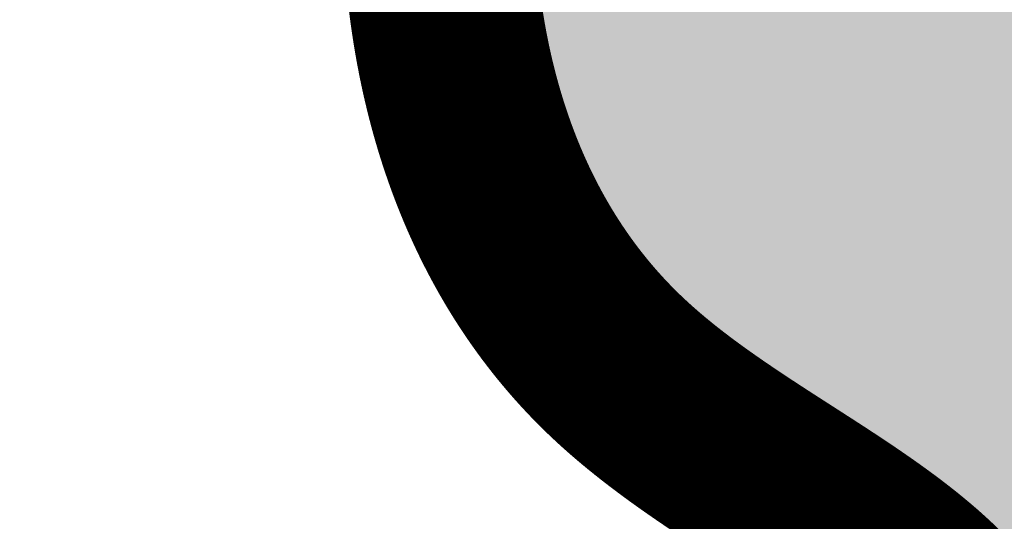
# Model space of a CAD drawing. Header units: feet. Extents: x 1609737 to 1611449, y 574802 to 575794.
# Tile 76 of 256: x 1610326.76 to 1610331.89, y 575085.1 to 575087.71. Entities that reach past the tile are written whole.
import ezdxf

# ---------------------------------------------------------------- set-up
doc = ezdxf.new("R2010")
doc.units = ezdxf.units.FT
doc.header["$MEASUREMENT"] = 0
for name, color, linetype in [('C-GROUTED-BLDR-HTCH', 51, 'Continuous'), ('C-THICKENED EDGE', 3, 'Continuous'), ('C-VOID FILLED RIPRAP', 23, 'Continuous')]:
    doc.layers.add(name, color=color, linetype=linetype)

msp = doc.modelspace()

# ---------------------------------------------------------------- hatches: boundary and pattern name
at = {"layer": 'C-GROUTED-BLDR-HTCH'}
h = msp.add_hatch(color=256, dxfattribs=at)
h.dxf.hatch_style = 1
edge = h.paths.add_edge_path()
edge.add_spline(control_points=[(1610338.3167, 575077.3049), (1610339.2058, 575077.2915), (1610341.5329, 575077.2562), (1610344.6524, 575078.9158), (1610347.6624, 575081.4405), (1610347.21, 575084.6556), (1610349.2776, 575086.9109), (1610347.9412, 575090.0754), (1610349.8933, 575092.3699), (1610350.1032, 575096.1434), (1610355.5532, 575095.4003), (1610355.9934, 575101.2696), (1610355.4723, 575105.8308), (1610358.5277, 575109.9061), (1610357.7687, 575114.2476), (1610360.3161, 575118.2475), (1610357.4874, 575121.9173), (1610357.4488, 575126.6298), (1610353.045, 575127.7319), (1610350.0293, 575131.6147), (1610344.3797, 575129.0674), (1610338.2027, 575130.8538), (1610334.7634, 575126.4186), (1610330.1865, 575124.5956), (1610330.8492, 575119.6839), (1610326.7603, 575115.3368), (1610332.0148, 575111.6728), (1610329.6882, 575107.7176), (1610332.8531, 575104.2811), (1610328.7347, 575100.8874), (1610330.5355, 575097.3779), (1610332.432, 575095.0593), (1610331.0877, 575092.6551), (1610328.8199, 575090.5035), (1610328.3858, 575085.833), (1610332.7256, 575084.3907), (1610329.7082, 575079.4126), (1610335.7189, 575079.1351), (1610337.8163, 575077.6574), (1610338.3167, 575077.3049)], knot_values=[0, 0, 0, 0, 2.629347, 6.881984, 10.487205, 13.296629, 15.704073, 18.754872, 21.957034, 24.143028, 28.660447, 32.77529, 38.589494, 42.850758, 46.726894, 51.251532, 55.088623, 59.38992, 63.598882, 66.989913, 72.808093, 79.211045, 84.252323, 88.386801, 92.089543, 97.425027, 102.4142, 105.567426, 108.88228, 113.508657, 117.034267, 119.491822, 121.72739, 124.218689, 129.345747, 131.896206, 134.923903, 141.002074, 142.906083, 142.906083, 142.906083, 142.906083], degree=3, periodic=0)

# ---------------------------------------------------------------- linework, layer by layer
msp.add_spline([(1610338.3167, 575077.3049), (1610340.9431, 575077.4287), (1610344.8098, 575079.1988), (1610347.2113, 575081.8878), (1610347.6453, 575084.6635), (1610348.6873, 575086.8337), (1610348.5385, 575089.8809), (1610349.7285, 575092.8537), (1610350.3978, 575094.9347), (1610354.6371, 575096.4955), (1610355.827, 575100.4345), (1610356.2733, 575106.2316), (1610357.9896, 575110.1319), (1610358.2871, 575113.9966), (1610359.4027, 575118.3816), (1610357.9896, 575121.949), (1610356.6509, 575126.0367), (1610353.081, 575128.2663), (1610350.4036, 575130.3473), (1610344.6025, 575129.9014), (1610338.2065, 575129.6041), (1610334.1903, 575126.5569), (1610330.9179, 575124.03), (1610330.2486, 575120.3882), (1610328.538, 575115.3344), (1610330.9179, 575110.9494), (1610330.4717, 575107.828), (1610331.5873, 575104.7065), (1610329.728, 575100.4702), (1610330.8436, 575097.1257), (1610331.9455, 575094.929), (1610331.0901, 575092.8636), (1610329.5792, 575090.8827), (1610329.8099, 575085.7609), (1610331.7575, 575084.1141), (1610331.3081, 575081.1199), (1610336.6871, 575078.2897), (1610338.3167, 575077.3049)], degree=3, dxfattribs=at)
at = {"layer": 'C-THICKENED EDGE', "const_width": 1, "flags": 128}
msp.add_lwpolyline([(1610328.9426, 575088.2112), (1610328.9428, 575088.2038), (1610328.9431, 575088.1964), (1610328.9434, 575088.189), (1610328.9436, 575088.1816), (1610328.9439, 575088.1742), (1610328.9442, 575088.1668), (1610328.9445, 575088.1595), (1610328.9449, 575088.1521), (1610328.9452, 575088.1447), (1610328.9456, 575088.1373), (1610328.9459, 575088.13), (1610328.9463, 575088.1226), (1610328.9467, 575088.1152), (1610328.9471, 575088.1078), (1610328.9475, 575088.1005), (1610328.9479, 575088.0931), (1610328.9483, 575088.0858), (1610328.9488, 575088.0784), (1610328.9492, 575088.071), (1610328.9497, 575088.0637), (1610328.9502, 575088.0563), (1610328.9507, 575088.049), (1610328.9512, 575088.0416), (1610328.9517, 575088.0343), (1610328.9522, 575088.027), (1610328.9528, 575088.0196), (1610328.9533, 575088.0123), (1610328.9539, 575088.005), (1610328.9544, 575087.9976), (1610328.955, 575087.9903), (1610328.9556, 575087.983), (1610328.9562, 575087.9757), (1610328.9569, 575087.9683), (1610328.9575, 575087.961), (1610328.9582, 575087.9537), (1610328.9588, 575087.9464), (1610328.9595, 575087.9391), (1610328.9602, 575087.9318), (1610328.9609, 575087.9245), (1610328.9616, 575087.9172), (1610328.9623, 575087.9099), (1610328.963, 575087.9026), (1610328.9638, 575087.8953), (1610328.9645, 575087.8881), (1610328.9653, 575087.8808), (1610328.9661, 575087.8735), (1610328.9669, 575087.8662), (1610328.9677, 575087.8589), (1610328.9685, 575087.8517), (1610328.9693, 575087.8444), (1610328.9702, 575087.8372), (1610328.971, 575087.8299), (1610328.9719, 575087.8226), (1610328.9728, 575087.8154), (1610328.9737, 575087.8081), (1610328.9746, 575087.8009), (1610328.9755, 575087.7937), (1610328.9764, 575087.7864), (1610328.9774, 575087.7792), (1610328.9783, 575087.772), (1610328.9793, 575087.7647), (1610328.9803, 575087.7575), (1610328.9813, 575087.7503), (1610328.9823, 575087.7431), (1610328.9833, 575087.7359), (1610328.9843, 575087.7287), (1610328.9854, 575087.7215), (1610328.9864, 575087.7143), (1610328.9875, 575087.7071), (1610328.9886, 575087.6999), (1610328.9897, 575087.6927), (1610328.9908, 575087.6855), (1610328.9919, 575087.6783), (1610328.993, 575087.6711), (1610328.9942, 575087.664), (1610328.9953, 575087.6568), (1610328.9965, 575087.6496), (1610328.9977, 575087.6425), (1610328.9989, 575087.6353), (1610329.0001, 575087.6282), (1610329.0013, 575087.621), (1610329.0026, 575087.6139), (1610329.0038, 575087.6067), (1610329.0051, 575087.5996), (1610329.0063, 575087.5925), (1610329.0076, 575087.5853), (1610329.0089, 575087.5782), (1610329.0102, 575087.5711), (1610329.0116, 575087.564), (1610329.0129, 575087.5569), (1610329.0142, 575087.5498), (1610329.0156, 575087.5427), (1610329.017, 575087.5356), (1610329.0184, 575087.5285), (1610329.0198, 575087.5214), (1610329.0212, 575087.5143), (1610329.0226, 575087.5072), (1610329.024, 575087.5002), (1610329.0255, 575087.4931), (1610329.027, 575087.486), (1610329.0284, 575087.479), (1610329.0299, 575087.4719), (1610329.0314, 575087.4649), (1610329.0329, 575087.4578), (1610329.0345, 575087.4508), (1610329.036, 575087.4437), (1610329.0376, 575087.4367), (1610329.0391, 575087.4297), (1610329.0407, 575087.4227), (1610329.0423, 575087.4157), (1610329.0439, 575087.4086), (1610329.0455, 575087.4016), (1610329.0472, 575087.3946), (1610329.0488, 575087.3876), (1610329.0505, 575087.3807), (1610329.0522, 575087.3737), (1610329.0538, 575087.3667), (1610329.0555, 575087.3597), (1610329.0573, 575087.3527), (1610329.059, 575087.3458), (1610329.0607, 575087.3388), (1610329.0625, 575087.3319), (1610329.0642, 575087.3249), (1610329.066, 575087.318), (1610329.0678, 575087.311), (1610329.0696, 575087.3041), (1610329.0714, 575087.2972), (1610329.0733, 575087.2903), (1610329.0751, 575087.2833), (1610329.077, 575087.2764), (1610329.0789, 575087.2695), (1610329.0807, 575087.2626), (1610329.0826, 575087.2557), (1610329.0845, 575087.2489), (1610329.0865, 575087.242), (1610329.0884, 575087.2351), (1610329.0904, 575087.2282), (1610329.0923, 575087.2214), (1610329.0943, 575087.2145), (1610329.0963, 575087.2076), (1610329.0983, 575087.2008), (1610329.1003, 575087.194), (1610329.1024, 575087.1871), (1610329.1044, 575087.1803), (1610329.1065, 575087.1735), (1610329.1085, 575087.1666), (1610329.1106, 575087.1598), (1610329.1127, 575087.153), (1610329.1148, 575087.1462), (1610329.117, 575087.1394), (1610329.1191, 575087.1326), (1610329.1213, 575087.1259), (1610329.1234, 575087.1191), (1610329.1256, 575087.1123), (1610329.1278, 575087.1055), (1610329.13, 575087.0988), (1610329.1323, 575087.092), (1610329.1345, 575087.0853), (1610329.1367, 575087.0785), (1610329.139, 575087.0718), (1610329.1413, 575087.0651), (1610329.1436, 575087.0584), (1610329.1459, 575087.0517), (1610329.1482, 575087.0449), (1610329.1505, 575087.0382), (1610329.1529, 575087.0316), (1610329.1552, 575087.0249), (1610329.1576, 575087.0182), (1610329.16, 575087.0115), (1610329.1624, 575087.0048), (1610329.1648, 575086.9982), (1610329.1673, 575086.9915), (1610329.1697, 575086.9849), (1610329.1722, 575086.9782), (1610329.1746, 575086.9716), (1610329.1771, 575086.965), (1610329.1796, 575086.9583), (1610329.1821, 575086.9517), (1610329.1847, 575086.9451), (1610329.1872, 575086.9385), (1610329.1898, 575086.9319), (1610329.1923, 575086.9253), (1610329.1949, 575086.9188), (1610329.1975, 575086.9122), (1610329.2001, 575086.9056), (1610329.2027, 575086.8991), (1610329.2054, 575086.8925), (1610329.208, 575086.886), (1610329.2107, 575086.8794), (1610329.2134, 575086.8729), (1610329.2161, 575086.8664), (1610329.2188, 575086.8599), (1610329.2215, 575086.8533), (1610329.2242, 575086.8468), (1610329.227, 575086.8403), (1610329.2298, 575086.8339), (1610329.2325, 575086.8274), (1610329.2353, 575086.8209), (1610329.2381, 575086.8144), (1610329.241, 575086.808), (1610329.2438, 575086.8015), (1610329.2467, 575086.7951), (1610329.2495, 575086.7887), (1610329.2524, 575086.7822), (1610329.2553, 575086.7758), (1610329.2582, 575086.7694), (1610329.2611, 575086.763), (1610329.2641, 575086.7566), (1610329.267, 575086.7502), (1610329.27, 575086.7438), (1610329.273, 575086.7374), (1610329.2759, 575086.7311), (1610329.279, 575086.7247), (1610329.282, 575086.7184), (1610329.285, 575086.712), (1610329.2881, 575086.7057), (1610329.2911, 575086.6994), (1610329.2942, 575086.693), (1610329.2973, 575086.6867), (1610329.3004, 575086.6804), (1610329.3035, 575086.6741), (1610329.3067, 575086.6678), (1610329.3098, 575086.6615), (1610329.313, 575086.6553), (1610329.3162, 575086.649), (1610329.3194, 575086.6428), (1610329.3226, 575086.6365), (1610329.3258, 575086.6303), (1610329.3291, 575086.624), (1610329.3323, 575086.6178), (1610329.3356, 575086.6116), (1610329.3389, 575086.6054), (1610329.3422, 575086.5992), (1610329.3455, 575086.593), (1610329.3488, 575086.5868), (1610329.3521, 575086.5806), (1610329.3555, 575086.5745), (1610329.3589, 575086.5683), (1610329.3623, 575086.5622), (1610329.3657, 575086.556), (1610329.3691, 575086.5499), (1610329.3725, 575086.5438), (1610329.3759, 575086.5377), (1610329.3794, 575086.5316), (1610329.3829, 575086.5255), (1610329.3864, 575086.5194), (1610329.3899, 575086.5133), (1610329.3934, 575086.5072), (1610329.3969, 575086.5012), (1610329.4005, 575086.4951), (1610329.404, 575086.4891), (1610329.4076, 575086.483), (1610329.4112, 575086.477), (1610329.4148, 575086.471), (1610329.4184, 575086.465), (1610329.4221, 575086.459), (1610329.4257, 575086.453), (1610329.4294, 575086.447), (1610329.4331, 575086.441), (1610329.4368, 575086.435), (1610329.4405, 575086.4291), (1610329.4442, 575086.4231), (1610329.4479, 575086.4172), (1610329.4517, 575086.4113), (1610329.4555, 575086.4054), (1610329.4593, 575086.3995), (1610329.4631, 575086.3936), (1610329.4669, 575086.3877), (1610329.4707, 575086.3818), (1610329.4746, 575086.3759), (1610329.4784, 575086.37), (1610329.4823, 575086.3642), (1610329.4862, 575086.3583), (1610329.4901, 575086.3525), (1610329.494, 575086.3467), (1610329.498, 575086.3409), (1610329.5019, 575086.3351), (1610329.5059, 575086.3293), (1610329.5099, 575086.3235), (1610329.5139, 575086.3177), (1610329.5179, 575086.3119), (1610329.5219, 575086.3062), (1610329.5259, 575086.3004), (1610329.53, 575086.2947), (1610329.5341, 575086.2889), (1610329.5382, 575086.2832), (1610329.5423, 575086.2775), (1610329.5464, 575086.2718), (1610329.5505, 575086.2661), (1610329.5547, 575086.2604), (1610329.5588, 575086.2548), (1610329.563, 575086.2491), (1610329.5672, 575086.2434), (1610329.5714, 575086.2378), (1610329.5757, 575086.2322), (1610329.5799, 575086.2266), (1610329.5842, 575086.2209), (1610329.5884, 575086.2153), (1610329.5927, 575086.2097), (1610329.597, 575086.2042), (1610329.6014, 575086.1986), (1610329.6057, 575086.193), (1610329.61, 575086.1875), (1610329.6144, 575086.1819), (1610329.6188, 575086.1764), (1610329.6232, 575086.1709), (1610329.6276, 575086.1654), (1610329.632, 575086.1599), (1610329.6365, 575086.1544), (1610329.6409, 575086.1489), (1610329.6454, 575086.1434), (1610329.6499, 575086.138), (1610329.6544, 575086.1325), (1610329.6589, 575086.1271), (1610329.6635, 575086.1217), (1610329.668, 575086.1163), (1610329.6726, 575086.1108), (1610329.6772, 575086.1055), (1610329.6818, 575086.1001), (1610329.6864, 575086.0947), (1610329.691, 575086.0893), (1610329.6957, 575086.084), (1610329.7003, 575086.0786), (1610329.705, 575086.0733), (1610329.7097, 575086.068), (1610329.7144, 575086.0627), (1610329.7191, 575086.0574), (1610329.7239, 575086.0521), (1610329.7286, 575086.0468), (1610329.7334, 575086.0415), (1610329.7382, 575086.0363), (1610329.743, 575086.031), (1610329.7478, 575086.0258), (1610329.7527, 575086.0206), (1610329.7575, 575086.0154), (1610329.7624, 575086.0102), (1610329.7673, 575086.005), (1610329.7722, 575085.9998), (1610329.7771, 575085.9947), (1610329.782, 575085.9895), (1610329.787, 575085.9844), (1610329.7919, 575085.9792), (1610329.7969, 575085.9741), (1610329.8019, 575085.969), (1610329.8069, 575085.9639), (1610329.8119, 575085.9588), (1610329.817, 575085.9537), (1610329.822, 575085.9487), (1610329.8271, 575085.9436), (1610329.8322, 575085.9386), (1610329.8373, 575085.9335), (1610329.8424, 575085.9285), (1610329.8476, 575085.9235), (1610329.8527, 575085.9185), (1610329.8579, 575085.9135), (1610329.8631, 575085.9086), (1610329.8683, 575085.9036), (1610329.8735, 575085.8986), (1610329.8788, 575085.8937), (1610329.884, 575085.8888), (1610329.8893, 575085.8839), (1610329.8946, 575085.879), (1610329.8999, 575085.8741), (1610329.9052, 575085.8692), (1610329.9105, 575085.8643), (1610329.9159, 575085.8595), (1610329.9212, 575085.8546), (1610329.9266, 575085.8498), (1610329.932, 575085.845), (1610329.9374, 575085.8402), (1610329.9428, 575085.8353), (1610329.9482, 575085.8306), (1610329.9537, 575085.8258), (1610329.9592, 575085.821), (1610329.9646, 575085.8162), (1610329.9701, 575085.8115), (1610329.9756, 575085.8068), (1610329.9812, 575085.802), (1610329.9867, 575085.7973), (1610329.9922, 575085.7926), (1610329.9978, 575085.7879), (1610330.0034, 575085.7832), (1610330.0089, 575085.7785), (1610330.0145, 575085.7739), (1610330.0202, 575085.7692), (1610330.0258, 575085.7646), (1610330.0314, 575085.7599), (1610330.0371, 575085.7553), (1610330.0427, 575085.7507), (1610330.0484, 575085.7461), (1610330.0541, 575085.7415), (1610330.0598, 575085.7369), (1610330.0655, 575085.7323), (1610330.0712, 575085.7277), (1610330.0769, 575085.7232), (1610330.0827, 575085.7186), (1610330.0884, 575085.7141), (1610330.0942, 575085.7095), (1610330.1, 575085.705), (1610330.1058, 575085.7005), (1610330.1116, 575085.696), (1610330.1174, 575085.6915), (1610330.1232, 575085.687), (1610330.129, 575085.6825), (1610330.1349, 575085.678), (1610330.1407, 575085.6736), (1610330.1466, 575085.6691), (1610330.1524, 575085.6647), (1610330.1583, 575085.6602), (1610330.1642, 575085.6558), (1610330.1701, 575085.6514), (1610330.176, 575085.6469), (1610330.1819, 575085.6425), (1610330.1878, 575085.6381), (1610330.1938, 575085.6337), (1610330.1997, 575085.6294), (1610330.2057, 575085.625), (1610330.2116, 575085.6206), (1610330.2176, 575085.6162), (1610330.2236, 575085.6119), (1610330.2295, 575085.6075), (1610330.2355, 575085.6032), (1610330.2415, 575085.5989), (1610330.2475, 575085.5945), (1610330.2536, 575085.5902), (1610330.2596, 575085.5859), (1610330.2656, 575085.5816), (1610330.2716, 575085.5773), (1610330.2777, 575085.573), (1610330.2837, 575085.5687), (1610330.2898, 575085.5645), (1610330.2959, 575085.5602), (1610330.3019, 575085.5559), (1610330.308, 575085.5517), (1610330.3141, 575085.5474), (1610330.3202, 575085.5432), (1610330.3263, 575085.5389), (1610330.3324, 575085.5347), (1610330.3385, 575085.5305), (1610330.3446, 575085.5262), (1610330.3507, 575085.522), (1610330.3568, 575085.5178), (1610330.3629, 575085.5136), (1610330.3691, 575085.5094), (1610330.3752, 575085.5052), (1610330.3814, 575085.501), (1610330.3875, 575085.4969), (1610330.3937, 575085.4927), (1610330.3998, 575085.4885), (1610330.406, 575085.4843), (1610330.4121, 575085.4802), (1610330.4183, 575085.476), (1610330.4245, 575085.4719), (1610330.4306, 575085.4677), (1610330.443, 575085.4595), (1610330.4554, 575085.4512), (1610330.4678, 575085.443), (1610330.4802, 575085.4348), (1610330.4926, 575085.4266), (1610330.505, 575085.4184), (1610330.5174, 575085.4102), (1610330.5299, 575085.4021), (1610330.5423, 575085.3939), (1610330.5547, 575085.3858), (1610330.5672, 575085.3777), (1610330.5796, 575085.3696), (1610330.5921, 575085.3615), (1610330.6045, 575085.3535), (1610330.617, 575085.3454), (1610330.6294, 575085.3374), (1610330.6419, 575085.3294), (1610330.6543, 575085.3213), (1610330.6668, 575085.3133), (1610330.6792, 575085.3053), (1610330.6916, 575085.2973), (1610330.7041, 575085.2894), (1610330.7165, 575085.2814), (1610330.7289, 575085.2734), (1610330.7413, 575085.2655), (1610330.7536, 575085.2575), (1610330.766, 575085.2496), (1610330.7784, 575085.2416), (1610330.7907, 575085.2337), (1610330.803, 575085.2257), (1610330.8153, 575085.2178), (1610330.8276, 575085.2099), (1610330.8399, 575085.202), (1610330.8521, 575085.194), (1610330.8644, 575085.1861), (1610330.8766, 575085.1782), (1610330.8887, 575085.1703), (1610330.8948, 575085.1663), (1610330.9009, 575085.1623), (1610330.907, 575085.1584), (1610330.913, 575085.1544), (1610330.9191, 575085.1504), (1610330.9251, 575085.1465), (1610330.9312, 575085.1425), (1610330.9372, 575085.1385), (1610330.9432, 575085.1346), (1610330.9493, 575085.1306), (1610330.9553, 575085.1266), (1610330.9613, 575085.1227), (1610330.9673, 575085.1187), (1610330.9733, 575085.1147), (1610330.9793, 575085.1108), (1610330.9852, 575085.1068), (1610330.9912, 575085.1028), (1610330.9972, 575085.0988), (1610331.0031, 575085.0949), (1610331.009, 575085.0909), (1610331.015, 575085.0869), (1610331.0209, 575085.0829), (1610331.0268, 575085.0789), (1610331.0327, 575085.0749), (1610331.0386, 575085.071), (1610331.0445, 575085.067), (1610331.0504, 575085.063), (1610331.0562, 575085.059), (1610331.0621, 575085.055), (1610331.068, 575085.051), (1610331.0738, 575085.047), (1610331.0796, 575085.043), (1610331.0854, 575085.039), (1610331.0912, 575085.035), (1610331.097, 575085.031), (1610331.1028, 575085.0269), (1610331.1086, 575085.0229), (1610331.1144, 575085.0189), (1610331.1201, 575085.0149), (1610331.1259, 575085.0109), (1610331.1316, 575085.0068), (1610331.1373, 575085.0028), (1610331.143, 575084.9988), (1610331.1487, 575084.9947), (1610331.1544, 575084.9907), (1610331.1601, 575084.9867), (1610331.1657, 575084.9826), (1610331.1714, 575084.9786), (1610331.177, 575084.9745), (1610331.1826, 575084.9705), (1610331.1882, 575084.9664), (1610331.1938, 575084.9623), (1610331.1994, 575084.9583), (1610331.205, 575084.9542), (1610331.2106, 575084.9501), (1610331.2161, 575084.946), (1610331.2216, 575084.942), (1610331.2271, 575084.9379), (1610331.2327, 575084.9338), (1610331.2381, 575084.9297), (1610331.2436, 575084.9256), (1610331.2491, 575084.9215), (1610331.2545, 575084.9174), (1610331.26, 575084.9133), (1610331.2654, 575084.9091), (1610331.2708, 575084.905), (1610331.2762, 575084.9009), (1610331.2816, 575084.8968), (1610331.2869, 575084.8926), (1610331.2923, 575084.8885), (1610331.2976, 575084.8843), (1610331.3029, 575084.8802), (1610331.3082, 575084.876), (1610331.3135, 575084.8718), (1610331.3188, 575084.8677), (1610331.324, 575084.8635), (1610331.3292, 575084.8593), (1610331.3345, 575084.8551), (1610331.3397, 575084.8509), (1610331.3448, 575084.8468), (1610331.35, 575084.8425), (1610331.3552, 575084.8383), (1610331.3603, 575084.8341), (1610331.3654, 575084.8299), (1610331.3705, 575084.8257), (1610331.3756, 575084.8214), (1610331.3807, 575084.8172), (1610331.3857, 575084.813), (1610331.3908, 575084.8087), (1610331.3958, 575084.8045), (1610331.4008, 575084.8002), (1610331.4058, 575084.7959), (1610331.4107, 575084.7916), (1610331.4157, 575084.7874), (1610331.4206, 575084.7831), (1610331.4255, 575084.7788), (1610331.4304, 575084.7745), (1610331.4352, 575084.7702), (1610331.4401, 575084.7658), (1610331.4449, 575084.7615), (1610331.4497, 575084.7572), (1610331.4545, 575084.7528), (1610331.4593, 575084.7485), (1610331.4641, 575084.7441), (1610331.4688, 575084.7398), (1610331.4735, 575084.7354), (1610331.4782, 575084.731), (1610331.4829, 575084.7267), (1610331.4875, 575084.7223), (1610331.4922, 575084.7179), (1610331.4968, 575084.7135), (1610331.5014, 575084.709), (1610331.5059, 575084.7046), (1610331.5105, 575084.7002), (1610331.515, 575084.6957), (1610331.5195, 575084.6913), (1610331.524, 575084.6868), (1610331.5285, 575084.6824), (1610331.5329, 575084.6779), (1610331.5373, 575084.6734), (1610331.5417, 575084.6689), (1610331.5461, 575084.6644), (1610331.5505, 575084.6599), (1610331.5548, 575084.6554), (1610331.5591, 575084.6509), (1610331.5634, 575084.6464), (1610331.5677, 575084.6418), (1610331.5719, 575084.6373), (1610331.574, 575084.635), (1610331.5761, 575084.6327), (1610331.5782, 575084.6304), (1610331.5803, 575084.6281), (1610331.5824, 575084.6258), (1610331.5845, 575084.6236), (1610331.5866, 575084.6213), (1610331.5887, 575084.619), (1610331.5907, 575084.6167), (1610331.5928, 575084.6144), (1610331.5948, 575084.6121), (1610331.5969, 575084.6098), (1610331.5989, 575084.6075), (1610331.601, 575084.6051), (1610331.603, 575084.6028), (1610331.605, 575084.6005), (1610331.6071, 575084.5982), (1610331.6091, 575084.5959)], dxfattribs=at)
at = {"layer": 'C-VOID FILLED RIPRAP', "linetype": 'Continuous'}
msp.add_lwpolyline([(1610328.905, 575087.7138), (1610328.9059, 575087.7065), (1610328.9067, 575087.6993), (1610328.9076, 575087.692), (1610328.9084, 575087.6848), (1610328.9093, 575087.6775), (1610328.9102, 575087.6703), (1610328.9111, 575087.663), (1610328.912, 575087.6558), (1610328.913, 575087.6485), (1610328.9139, 575087.6413), (1610328.9149, 575087.6341), (1610328.9158, 575087.6268), (1610328.9168, 575087.6196), (1610328.9178, 575087.6124), (1610328.9188, 575087.6052), (1610328.9198, 575087.598), (1610328.9209, 575087.5908), (1610328.9219, 575087.5836), (1610328.923, 575087.5764), (1610328.924, 575087.5692), (1610328.9251, 575087.562), (1610328.9262, 575087.5548), (1610328.9273, 575087.5476), (1610328.9284, 575087.5404), (1610328.9296, 575087.5332), (1610328.9307, 575087.5261), (1610328.9319, 575087.5189), (1610328.933, 575087.5117), (1610328.9342, 575087.5046), (1610328.9354, 575087.4974), (1610328.9366, 575087.4903), (1610328.9379, 575087.4831), (1610328.9391, 575087.476), (1610328.9403, 575087.4688), (1610328.9416, 575087.4617), (1610328.9429, 575087.4546), (1610328.9441, 575087.4474), (1610328.9454, 575087.4403), (1610328.9468, 575087.4332), (1610328.9481, 575087.4261), (1610328.9494, 575087.419), (1610328.9508, 575087.4119), (1610328.9521, 575087.4048), (1610328.9535, 575087.3977), (1610328.9549, 575087.3906), (1610328.9563, 575087.3835), (1610328.9577, 575087.3764), (1610328.9591, 575087.3693), (1610328.9606, 575087.3623), (1610328.962, 575087.3552), (1610328.9635, 575087.3481), (1610328.965, 575087.3411), (1610328.9664, 575087.334), (1610328.9679, 575087.327), (1610328.9695, 575087.3199), (1610328.971, 575087.3129), (1610328.9725, 575087.3059), (1610328.9741, 575087.2988), (1610328.9757, 575087.2918), (1610328.9772, 575087.2848), (1610328.9788, 575087.2778), (1610328.9804, 575087.2708), (1610328.9821, 575087.2638), (1610328.9837, 575087.2568), (1610328.9854, 575087.2498), (1610328.987, 575087.2428), (1610328.9887, 575087.2358), (1610328.9904, 575087.2288), (1610328.9921, 575087.2218), (1610328.9938, 575087.2149), (1610328.9955, 575087.2079), (1610328.9973, 575087.2009), (1610328.999, 575087.194), (1610329.0008, 575087.187), (1610329.0025, 575087.1801), (1610329.0043, 575087.1732), (1610329.0061, 575087.1662), (1610329.008, 575087.1593), (1610329.0098, 575087.1524), (1610329.0116, 575087.1455), (1610329.0135, 575087.1385), (1610329.0154, 575087.1316), (1610329.0173, 575087.1247), (1610329.0192, 575087.1178), (1610329.0211, 575087.111), (1610329.023, 575087.1041), (1610329.0249, 575087.0972), (1610329.0269, 575087.0903), (1610329.0289, 575087.0835), (1610329.0308, 575087.0766), (1610329.0328, 575087.0697), (1610329.0348, 575087.0629), (1610329.0369, 575087.0561), (1610329.0389, 575087.0492), (1610329.0409, 575087.0424), (1610329.043, 575087.0356), (1610329.0451, 575087.0287), (1610329.0472, 575087.0219), (1610329.0493, 575087.0151), (1610329.0514, 575087.0083), (1610329.0535, 575087.0015), (1610329.0556, 575086.9947), (1610329.0578, 575086.988), (1610329.06, 575086.9812), (1610329.0622, 575086.9744), (1610329.0643, 575086.9677), (1610329.0666, 575086.9609), (1610329.0688, 575086.9541), (1610329.071, 575086.9474), (1610329.0733, 575086.9407), (1610329.0755, 575086.9339), (1610329.0778, 575086.9272), (1610329.0801, 575086.9205), (1610329.0824, 575086.9138), (1610329.0847, 575086.9071), (1610329.0871, 575086.9004), (1610329.0894, 575086.8937), (1610329.0918, 575086.887), (1610329.0941, 575086.8803), (1610329.0965, 575086.8736), (1610329.0989, 575086.8669), (1610329.1014, 575086.8603), (1610329.1038, 575086.8536), (1610329.1062, 575086.847), (1610329.1087, 575086.8403), (1610329.1112, 575086.8337), (1610329.1136, 575086.8271), (1610329.1161, 575086.8205), (1610329.1187, 575086.8138), (1610329.1212, 575086.8072), (1610329.1237, 575086.8006), (1610329.1263, 575086.794), (1610329.1288, 575086.7875), (1610329.1314, 575086.7809), (1610329.134, 575086.7743), (1610329.1366, 575086.7677), (1610329.1393, 575086.7612), (1610329.1419, 575086.7546), (1610329.1446, 575086.7481), (1610329.1472, 575086.7415), (1610329.1499, 575086.735), (1610329.1526, 575086.7285), (1610329.1553, 575086.722), (1610329.158, 575086.7155), (1610329.1608, 575086.709), (1610329.1635, 575086.7025), (1610329.1663, 575086.696), (1610329.1691, 575086.6895), (1610329.1719, 575086.683), (1610329.1747, 575086.6766), (1610329.1775, 575086.6701), (1610329.1803, 575086.6636), (1610329.1832, 575086.6572), (1610329.186, 575086.6508), (1610329.1889, 575086.6443), (1610329.1918, 575086.6379), (1610329.1947, 575086.6315), (1610329.1976, 575086.6251), (1610329.2006, 575086.6187), (1610329.2035, 575086.6123), (1610329.2065, 575086.6059), (1610329.2095, 575086.5995), (1610329.2125, 575086.5932), (1610329.2155, 575086.5868), (1610329.2185, 575086.5805), (1610329.2215, 575086.5741), (1610329.2246, 575086.5678), (1610329.2277, 575086.5615), (1610329.2307, 575086.5551), (1610329.2338, 575086.5488), (1610329.2369, 575086.5425), (1610329.2401, 575086.5362), (1610329.2432, 575086.5299), (1610329.2464, 575086.5237), (1610329.2495, 575086.5174), (1610329.2527, 575086.5111), (1610329.2559, 575086.5049), (1610329.2591, 575086.4986), (1610329.2623, 575086.4924), (1610329.2656, 575086.4861), (1610329.2688, 575086.4799), (1610329.2721, 575086.4737), (1610329.2754, 575086.4675), (1610329.2787, 575086.4613), (1610329.282, 575086.4551), (1610329.2853, 575086.4489), (1610329.2887, 575086.4428), (1610329.292, 575086.4366), (1610329.2954, 575086.4304), (1610329.2988, 575086.4243), (1610329.3022, 575086.4181), (1610329.3056, 575086.412), (1610329.309, 575086.4059), (1610329.3125, 575086.3998), (1610329.3159, 575086.3937), (1610329.3194, 575086.3876), (1610329.3229, 575086.3815), (1610329.3264, 575086.3754), (1610329.3299, 575086.3693), (1610329.3334, 575086.3633), (1610329.337, 575086.3572), (1610329.3406, 575086.3512), (1610329.3441, 575086.3451), (1610329.3477, 575086.3391), (1610329.3513, 575086.3331), (1610329.355, 575086.3271), (1610329.3586, 575086.3211), (1610329.3622, 575086.3151), (1610329.3659, 575086.3091), (1610329.3696, 575086.3031), (1610329.3733, 575086.2972), (1610329.377, 575086.2912), (1610329.3807, 575086.2853), (1610329.3845, 575086.2793), (1610329.3882, 575086.2734), (1610329.392, 575086.2675), (1610329.3958, 575086.2616), (1610329.3996, 575086.2557), (1610329.4034, 575086.2498), (1610329.4072, 575086.2439), (1610329.4111, 575086.238), (1610329.4149, 575086.2321), (1610329.4188, 575086.2263), (1610329.4227, 575086.2204), (1610329.4266, 575086.2146), (1610329.4305, 575086.2088), (1610329.4345, 575086.203), (1610329.4384, 575086.1972), (1610329.4424, 575086.1914), (1610329.4464, 575086.1856), (1610329.4504, 575086.1798), (1610329.4544, 575086.174), (1610329.4584, 575086.1683), (1610329.4625, 575086.1625), (1610329.4665, 575086.1568), (1610329.4706, 575086.151), (1610329.4747, 575086.1453), (1610329.4788, 575086.1396), (1610329.4829, 575086.1339), (1610329.4871, 575086.1282), (1610329.4912, 575086.1225), (1610329.4954, 575086.1169), (1610329.4996, 575086.1112), (1610329.5038, 575086.1056), (1610329.508, 575086.0999), (1610329.5122, 575086.0943), (1610329.5164, 575086.0887), (1610329.5207, 575086.083), (1610329.525, 575086.0774), (1610329.5293, 575086.0719), (1610329.5336, 575086.0663), (1610329.5379, 575086.0607), (1610329.5422, 575086.0551), (1610329.5466, 575086.0496), (1610329.5509, 575086.044), (1610329.5553, 575086.0385), (1610329.5597, 575086.033), (1610329.5641, 575086.0275), (1610329.5686, 575086.022), (1610329.573, 575086.0165), (1610329.5775, 575086.011), (1610329.5819, 575086.0055), (1610329.5864, 575086.0001), (1610329.5909, 575085.9946), (1610329.5954, 575085.9892), (1610329.6, 575085.9838), (1610329.6045, 575085.9784), (1610329.6091, 575085.973), (1610329.6137, 575085.9676), (1610329.6183, 575085.9622), (1610329.6229, 575085.9568), (1610329.6275, 575085.9514), (1610329.6322, 575085.9461), (1610329.6368, 575085.9407), (1610329.6415, 575085.9354), (1610329.6462, 575085.9301), (1610329.6509, 575085.9248), (1610329.6557, 575085.9195), (1610329.6604, 575085.9142), (1610329.6652, 575085.9089), (1610329.6699, 575085.9037), (1610329.6747, 575085.8984), (1610329.6795, 575085.8932), (1610329.6843, 575085.8879), (1610329.6892, 575085.8827), (1610329.694, 575085.8775), (1610329.6989, 575085.8723), (1610329.7038, 575085.8671), (1610329.7087, 575085.8619), (1610329.7136, 575085.8568), (1610329.7185, 575085.8516), (1610329.7235, 575085.8465), (1610329.7284, 575085.8413), (1610329.7334, 575085.8362), (1610329.7384, 575085.8311), (1610329.7434, 575085.826), (1610329.7485, 575085.8209), (1610329.7535, 575085.8158), (1610329.7586, 575085.8108), (1610329.7636, 575085.8057), (1610329.7687, 575085.8007), (1610329.7738, 575085.7956), (1610329.779, 575085.7906), (1610329.7841, 575085.7856), (1610329.7893, 575085.7806), (1610329.7944, 575085.7756), (1610329.7996, 575085.7707), (1610329.8048, 575085.7657), (1610329.81, 575085.7608), (1610329.8153, 575085.7558), (1610329.8205, 575085.7509), (1610329.8258, 575085.746), (1610329.8311, 575085.7411), (1610329.8364, 575085.7362), (1610329.8417, 575085.7313), (1610329.847, 575085.7264), (1610329.8524, 575085.7216), (1610329.8577, 575085.7167), (1610329.8631, 575085.7119), (1610329.8685, 575085.7071), (1610329.8739, 575085.7023), (1610329.8793, 575085.6975), (1610329.8848, 575085.6927), (1610329.8902, 575085.6879), (1610329.8957, 575085.6831), (1610329.9012, 575085.6784), (1610329.9067, 575085.6736), (1610329.9122, 575085.6689), (1610329.9177, 575085.6641), (1610329.9232, 575085.6594), (1610329.9288, 575085.6547), (1610329.9343, 575085.65), (1610329.9399, 575085.6453), (1610329.9455, 575085.6406), (1610329.9511, 575085.636), (1610329.9567, 575085.6313), (1610329.9623, 575085.6267), (1610329.9679, 575085.622), (1610329.9736, 575085.6174), (1610329.9793, 575085.6128), (1610329.9849, 575085.6082), (1610329.9906, 575085.6036), (1610329.9963, 575085.599), (1610330.002, 575085.5944), (1610330.0077, 575085.5898), (1610330.0135, 575085.5853), (1610330.0192, 575085.5807), (1610330.025, 575085.5762), (1610330.0307, 575085.5716), (1610330.0365, 575085.5671), (1610330.0423, 575085.5626), (1610330.0481, 575085.5581), (1610330.0539, 575085.5536), (1610330.0597, 575085.5491), (1610330.0655, 575085.5446), (1610330.0714, 575085.5401), (1610330.0772, 575085.5357), (1610330.0831, 575085.5312), (1610330.089, 575085.5268), (1610330.0948, 575085.5223), (1610330.1007, 575085.5179), (1610330.1066, 575085.5135), (1610330.1125, 575085.5091), (1610330.1184, 575085.5046), (1610330.1244, 575085.5002), (1610330.1303, 575085.4958), (1610330.1362, 575085.4915), (1610330.1422, 575085.4871), (1610330.1481, 575085.4827), (1610330.1541, 575085.4784), (1610330.1601, 575085.474), (1610330.1661, 575085.4696), (1610330.1721, 575085.4653), (1610330.1781, 575085.461), (1610330.1841, 575085.4566), (1610330.1901, 575085.4523), (1610330.1961, 575085.448), (1610330.2021, 575085.4437), (1610330.2082, 575085.4394), (1610330.2142, 575085.4351), (1610330.2203, 575085.4308), (1610330.2263, 575085.4266), (1610330.2324, 575085.4223), (1610330.2385, 575085.418), (1610330.2445, 575085.4138), (1610330.2506, 575085.4095), (1610330.2567, 575085.4053), (1610330.2628, 575085.401), (1610330.2689, 575085.3968), (1610330.275, 575085.3926), (1610330.2811, 575085.3883), (1610330.2872, 575085.3841), (1610330.2933, 575085.3799), (1610330.2995, 575085.3757), (1610330.3056, 575085.3715), (1610330.3117, 575085.3673), (1610330.3179, 575085.3631), (1610330.324, 575085.359), (1610330.3302, 575085.3548), (1610330.3363, 575085.3506), (1610330.3425, 575085.3464), (1610330.3487, 575085.3423), (1610330.3548, 575085.3381), (1610330.361, 575085.334), (1610330.3672, 575085.3298), (1610330.3795, 575085.3216), (1610330.3919, 575085.3133), (1610330.4043, 575085.3051), (1610330.4167, 575085.2969), (1610330.4291, 575085.2887), (1610330.4415, 575085.2805), (1610330.4539, 575085.2723), (1610330.4664, 575085.2642), (1610330.4788, 575085.256), (1610330.4913, 575085.2479), (1610330.5037, 575085.2398), (1610330.5162, 575085.2317), (1610330.5286, 575085.2237), (1610330.5411, 575085.2156), (1610330.5535, 575085.2075), (1610330.566, 575085.1995), (1610330.5784, 575085.1915), (1610330.5909, 575085.1835), (1610330.6033, 575085.1754), (1610330.6157, 575085.1674), (1610330.6282, 575085.1595), (1610330.6406, 575085.1515), (1610330.653, 575085.1435), (1610330.6654, 575085.1355), (1610330.6778, 575085.1276), (1610330.6902, 575085.1196), (1610330.7025, 575085.1117), (1610330.7149, 575085.1037), (1610330.7272, 575085.0958)], dxfattribs=at)

doc.saveas('drawing.dxf')
